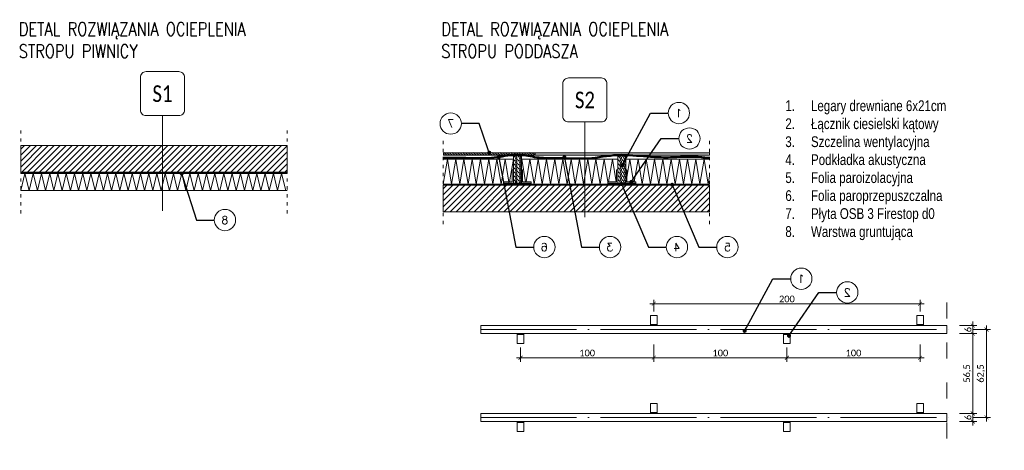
# Model space of a CAD drawing. Header units: millimetres. Extents: x 284606 to 569416, y -192995 to -95103.
# Tile 94 of 178: x 304736 to 305475, y -108731 to -108408. Entities that reach past the tile are written whole.
import ezdxf
from ezdxf import colors
from ezdxf.entities.mleader import LeaderData, LeaderLine
from ezdxf.enums import TextEntityAlignment as Align
from ezdxf.lldxf.tags import DXFTag
from ezdxf.math import Vec2, Vec3

# ---------------------------------------------------------------- set-up
doc = ezdxf.new("R2010")
doc.units = ezdxf.units.MM
doc.linetypes.add('ACAD_ISO03W100', pattern=[30, 12, -18])
doc.linetypes.add('ACAD_ISO04W100', pattern=[30, 24, -3, 0, -3])
doc.layers.get('0').update_dxf_attribs({"lineweight": 0})
for name, color, linetype, lineweight in [('!STR_Detale 0.09', 8, 'Continuous', 9), ('!STR_Opisy 0.09', 8, 'Continuous', 9), ('1średnia', 250, 'Continuous', 20), ('EKO Konstr. 0.09', 253, 'Continuous', 9), ('EKO Opisy 0.09', 8, 'Continuous', 9)]:
    doc.layers.add(name, color=color, linetype=linetype, lineweight=lineweight)
doc.styles.add('1_50', font='txt', dxfattribs={"width": 0.8})
doc.styles.add('EKO 1-10', font='romans.shx', dxfattribs={"width": 0.8, "height": 15})
doc.styles.add('EKO 1-2', font='calibri.ttf', dxfattribs={"height": 5})
doc.styles.add('EKO 1-20', font='romans.shx', dxfattribs={"width": 0.8, "height": 25})
doc.styles.add('EKO CM 1-50', font='calibri.ttf', dxfattribs={"width": 0.8, "height": 12.5})
doc.styles.get("Standard").update_dxf_attribs({"font": 'calibri.ttf'})
tags = doc.linetypes.add('DASH', pattern=[15, 10, -5]).pattern_tags.tags
tags[6:7] = [DXFTag(74, 4), DXFTag(75, 0), DXFTag(340, '0'), DXFTag(46, 0.0), DXFTag(50, 0.0), DXFTag(44, 0.0), DXFTag(45, 0.0)]
tags[4:5] = [DXFTag(74, 4), DXFTag(75, 0), DXFTag(340, '0'), DXFTag(46, 0.0), DXFTag(50, 0.0), DXFTag(44, 0.0), DXFTag(45, 0.0)]
doc.dimstyles.new('EKO wymiar 1-2', dxfattribs={"dimtxt": 5, "dimasz": 3, "dimexe": 3, "dimexo": 3, "dimgap": 1, "dimtad": 1, "dimdec": 0, "dimtxsty": 'EKO 1-2', "dimblk": 'ARCHTICK', "dimcen": 10, "dimdle": 3, "dimclrd": 256, "dimclre": 256, "dimclrt": 256, "dimazin": 2, "dimtfac": 1, "dimtdec": 0, "dimtmove": 2, "dimatfit": 3, "dimldrblk": 'ARCHTICK', "dimfxl": 10, "dimfxlon": 1, "dimlwd": -1, "dimlwe": -1, "dimarcsym": 0})

# ---------------------------------------------------------------- blocks, each defined once
blk = doc.blocks.new('_TagCircle')
at = {"color": 0, "linetype": 'ByBlock', "lineweight": -2, "transparency": 16777216}
blk.add_circle((0, 0), 4, dxfattribs=at)
at = {"layer": '1średnia', "color": 0, "lineweight": 50, "transparency": 16777216, "style": 'EKO 1-20'}
blk.add_attdef('TAGNUMBER', text='', height=3, dxfattribs=at).set_placement((0, -1.5), align=Align.CENTER)
blk = doc.blocks.new('_Dot')
at = {"color": 0, "linetype": 'ByBlock', "lineweight": -2}
blk.add_line((-0.5, 0), (-1, 0), dxfattribs=at)
at = {"color": 0, "linetype": 'ByBlock', "const_width": 0.5}
blk.add_lwpolyline([(-0.25, 0, 1), (0.25, 0, 1)], format="xyb", close=True, dxfattribs=at)
blk = doc.blocks.new('_ArchTick')
at = {"color": 0, "linetype": 'ByBlock', "const_width": 0.15}
blk.add_lwpolyline([(-0.5, -0.5), (0.5, 0.5)], dxfattribs=at)
blk = doc.blocks.new('*D908')
at = {"layer": '!STR_Detale 0.09', "transparency": 16777216}
for p, q in [((305212.09, -108627.21), (305212.09, -108618.29)), ((305412.09, -108627.21), (305412.09, -108618.29)), ((305415.09, -108621.29), (305209.09, -108621.29))]:
    blk.add_line(p, q, dxfattribs=at)
at = {"layer": 'Defpoints', "color": 0, "transparency": 16777216}
for p in [(305212.09, -108621.29), (305212.09, -108630.21), (305412.09, -108630.21)]:
    blk.add_point(p, dxfattribs=at)
at = {"layer": '!STR_Detale 0.09', "transparency": 16777216, "xscale": 3, "yscale": 3, "zscale": 3, "rotation": 180}
blk.add_blockref('_ArchTick', (305212.09, -108621.29), dxfattribs=at)
at = {"layer": '!STR_Detale 0.09', "transparency": 16777216, "xscale": 3, "yscale": 3, "zscale": 3}
blk.add_blockref('_ArchTick', (305412.09, -108621.29), dxfattribs=at)
at = {"layer": '!STR_Detale 0.09', "transparency": 16777216, "insert": (305312.09, -108617.73), "char_height": 5, "attachment_point": 5, "style": 'EKO 1-2'}
blk.add_mtext('200', dxfattribs=at)
blk = doc.blocks.new('*D912')
at = {"layer": '!STR_Detale 0.09', "transparency": 16777216}
for p, q in [((305112.09, -108654.21), (305112.09, -108664.86)), ((305212.09, -108651.86), (305212.09, -108664.86)), ((305109.09, -108661.86), (305215.09, -108661.86))]:
    blk.add_line(p, q, dxfattribs=at)
at = {"layer": 'Defpoints', "color": 0, "transparency": 16777216}
for p in [(305212.09, -108630.21), (305112.09, -108651.21), (305212.09, -108661.86)]:
    blk.add_point(p, dxfattribs=at)
at = {"layer": '!STR_Detale 0.09', "transparency": 16777216, "xscale": 3, "yscale": 3, "zscale": 3, "rotation": 180}
blk.add_blockref('_ArchTick', (305112.09, -108661.86), dxfattribs=at)
at = {"layer": '!STR_Detale 0.09', "transparency": 16777216, "xscale": 3, "yscale": 3, "zscale": 3}
blk.add_blockref('_ArchTick', (305212.09, -108661.86), dxfattribs=at)
at = {"layer": '!STR_Detale 0.09', "transparency": 16777216, "insert": (305162.09, -108658.3), "char_height": 5, "attachment_point": 5, "style": 'EKO 1-2'}
blk.add_mtext('100', dxfattribs=at)
blk = doc.blocks.new('*D913')
at = {"layer": '!STR_Detale 0.09', "transparency": 16777216}
for p, q in [((305212.09, -108651.86), (305212.09, -108664.86)), ((305312.09, -108654.21), (305312.09, -108664.86)), ((305209.09, -108661.86), (305315.09, -108661.86))]:
    blk.add_line(p, q, dxfattribs=at)
at = {"layer": 'Defpoints', "color": 0, "transparency": 16777216}
for p in [(305212.09, -108630.21), (305312.09, -108651.21), (305312.09, -108661.86)]:
    blk.add_point(p, dxfattribs=at)
at = {"layer": '!STR_Detale 0.09', "transparency": 16777216, "xscale": 3, "yscale": 3, "zscale": 3, "rotation": 180}
blk.add_blockref('_ArchTick', (305212.09, -108661.86), dxfattribs=at)
at = {"layer": '!STR_Detale 0.09', "transparency": 16777216, "xscale": 3, "yscale": 3, "zscale": 3}
blk.add_blockref('_ArchTick', (305312.09, -108661.86), dxfattribs=at)
at = {"layer": '!STR_Detale 0.09', "transparency": 16777216, "insert": (305262.09, -108658.3), "char_height": 5, "attachment_point": 5, "style": 'EKO 1-2'}
blk.add_mtext('100', dxfattribs=at)
blk = doc.blocks.new('*D914')
at = {"layer": '!STR_Detale 0.09', "transparency": 16777216}
for p, q in [((305312.09, -108654.21), (305312.09, -108664.86)), ((305412.09, -108651.86), (305412.09, -108664.86)), ((305309.09, -108661.86), (305415.09, -108661.86))]:
    blk.add_line(p, q, dxfattribs=at)
at = {"layer": 'Defpoints', "color": 0, "transparency": 16777216}
for p in [(305412.09, -108630.21), (305312.09, -108651.21), (305412.09, -108661.86)]:
    blk.add_point(p, dxfattribs=at)
at = {"layer": '!STR_Detale 0.09', "transparency": 16777216, "xscale": 3, "yscale": 3, "zscale": 3, "rotation": 180}
blk.add_blockref('_ArchTick', (305312.09, -108661.86), dxfattribs=at)
at = {"layer": '!STR_Detale 0.09', "transparency": 16777216, "xscale": 3, "yscale": 3, "zscale": 3}
blk.add_blockref('_ArchTick', (305412.09, -108661.86), dxfattribs=at)
at = {"layer": '!STR_Detale 0.09', "transparency": 16777216, "insert": (305362.09, -108658.3), "char_height": 5, "attachment_point": 5, "style": 'EKO 1-2'}
blk.add_mtext('100', dxfattribs=at)
blk = doc.blocks.new('*D915')
at = {"layer": '!STR_Detale 0.09', "transparency": 16777216}
for p, q in [((305441.71, -108637.71), (305454.71, -108637.71)), ((305451.71, -108634.71), (305451.71, -108646.71)), ((305441.71, -108643.71), (305454.71, -108643.71))]:
    blk.add_line(p, q, dxfattribs=at)
at = {"layer": 'Defpoints', "color": 0, "transparency": 16777216}
for p in [(305432.1, -108637.71), (305432.1, -108643.71), (305451.71, -108643.71)]:
    blk.add_point(p, dxfattribs=at)
at = {"layer": '!STR_Detale 0.09', "transparency": 16777216, "xscale": 3, "yscale": 3, "zscale": 3}
for p, rotation in [((305451.71, -108637.71), 90), ((305451.71, -108643.71), 270)]:
    blk.add_blockref('_ArchTick', p, dxfattribs=dict(at, rotation=rotation))
at = {"layer": '!STR_Detale 0.09', "transparency": 16777216, "insert": (305448.15, -108640.71), "char_height": 5, "attachment_point": 5, "rotation": 90, "style": 'EKO 1-2'}
blk.add_mtext('6', dxfattribs=at)
blk = doc.blocks.new('*D909')
at = {"layer": '!STR_Detale 0.09', "transparency": 16777216}
for p, q in [((305451.71, -108640.71), (305451.71, -108706.71)), ((305441.71, -108643.71), (305454.71, -108643.71)), ((305441.71, -108703.71), (305454.71, -108703.71))]:
    blk.add_line(p, q, dxfattribs=at)
at = {"layer": 'Defpoints', "color": 0, "transparency": 16777216}
for p in [(305432.1, -108643.71), (305432.1, -108703.71), (305451.71, -108703.71)]:
    blk.add_point(p, dxfattribs=at)
at = {"layer": '!STR_Detale 0.09', "transparency": 16777216, "xscale": 3, "yscale": 3, "zscale": 3}
for p, rotation in [((305451.71, -108643.71), 90), ((305451.71, -108703.71), 270)]:
    blk.add_blockref('_ArchTick', p, dxfattribs=dict(at, rotation=rotation))
at = {"layer": '!STR_Detale 0.09', "transparency": 16777216, "insert": (305447.63, -108673.71), "char_height": 5, "attachment_point": 5, "rotation": 90, "style": 'EKO 1-2'}
blk.add_mtext('56,5', dxfattribs=at)
blk = doc.blocks.new('*D910')
at = {"layer": '!STR_Detale 0.09', "transparency": 16777216}
for p, q in [((305441.71, -108703.71), (305454.71, -108703.71)), ((305451.71, -108700.71), (305451.71, -108712.71)), ((305441.71, -108709.71), (305454.71, -108709.71))]:
    blk.add_line(p, q, dxfattribs=at)
at = {"layer": 'Defpoints', "color": 0, "transparency": 16777216}
for p in [(305432.1, -108703.71), (305432.1, -108709.71), (305451.71, -108709.71)]:
    blk.add_point(p, dxfattribs=at)
at = {"layer": '!STR_Detale 0.09', "transparency": 16777216, "xscale": 3, "yscale": 3, "zscale": 3}
for p, rotation in [((305451.71, -108703.71), 90), ((305451.71, -108709.71), 270)]:
    blk.add_blockref('_ArchTick', p, dxfattribs=dict(at, rotation=rotation))
at = {"layer": '!STR_Detale 0.09', "transparency": 16777216, "insert": (305448.15, -108706.71), "char_height": 5, "attachment_point": 5, "rotation": 90, "style": 'EKO 1-2'}
blk.add_mtext('6', dxfattribs=at)
blk = doc.blocks.new('*D911')
at = {"layer": '!STR_Detale 0.09', "transparency": 16777216}
for p, q in [((305452.04, -108640.71), (305465.04, -108640.71)), ((305462.04, -108637.71), (305462.04, -108709.71)), ((305452.04, -108706.71), (305465.04, -108706.71))]:
    blk.add_line(p, q, dxfattribs=at)
at = {"layer": 'Defpoints', "color": 0, "transparency": 16777216}
for p in [(305432.1, -108640.71), (305432.1, -108706.71), (305462.04, -108706.71)]:
    blk.add_point(p, dxfattribs=at)
at = {"layer": '!STR_Detale 0.09', "transparency": 16777216, "xscale": 3, "yscale": 3, "zscale": 3}
for p, rotation in [((305462.04, -108640.71), 90), ((305462.04, -108706.71), 270)]:
    blk.add_blockref('_ArchTick', p, dxfattribs=dict(at, rotation=rotation))
at = {"layer": '!STR_Detale 0.09', "transparency": 16777216, "insert": (305457.95, -108673.71), "char_height": 5, "attachment_point": 5, "rotation": 90, "style": 'EKO 1-2'}
blk.add_mtext('62,5', dxfattribs=at)
blk = doc.blocks.new('*U866')
at = {"layer": '!STR_Opisy 0.09'}
blk.add_lwpolyline([(-51.36, -16.54), (-26.68, -16.54, 0.414214), (-22.48, -12.34), (-22.48, 12.34, 0.414214), (-26.68, 16.54), (-51.36, 16.54, 0.414214), (-55.56, 12.34), (-55.56, -12.34, 0.414214)], format="xyb", close=True, dxfattribs=at)
blk.add_lwpolyline([(-22.48, 0), (49.05, 0)], dxfattribs=at)
at = {"layer": '!STR_Opisy 0.09', "style": 'EKO CM 1-50', "width": 0.8}
blk.add_attdef('NR', text='', height=12.5, rotation=270.00001, dxfattribs=at).set_placement((-39.02, 0), align=Align.MIDDLE_CENTER)

msp = doc.modelspace()

# ---------------------------------------------------------------- hatches: boundary and pattern name
at = {"layer": '!STR_Detale 0.09'}
h = msp.add_hatch(dxfattribs=at)
h.set_pattern_fill('ANSI31', color=256, style=0)
h.set_pattern_definition([(45, (159574.97, -93405.264), (-2.24506403, 2.24506403), [])])
h.paths.add_polyline_path([(304736.72, -108522.49), (304936.72, -108522.49), (304936.72, -108502.49), (304736.72, -108502.49)])
h = msp.add_hatch(dxfattribs=at)
h.set_pattern_fill('WOOD_1', color=256, scale=2, style=0, pattern_type=2)
h.set_pattern_definition([(216.8699, (304993.9338, -108557.1712), (5.9999998, 4.0000002), [1, -9]), (206.5651, (304995.1338, -108557.7712), (-1.9999983, -2.0000026), [2.236068, -2.236068]), (198.4349, (304995.1338, -108558.7712), (-4.000001, -1.9999968), [1.264912, -5.059644])])
h.paths.add_polyline_path([(305054.07, -108509.61), (305123.02, -108509.61), (305123.02, -108507.81), (305054.07, -108507.81)])
h = msp.add_hatch(dxfattribs=at)
h.set_pattern_fill('WOOD_1', color=256, scale=2, style=0, pattern_type=2)
h.set_pattern_definition([(216.8699, (305092.9338, -108557.1712), (5.9999998, 4.0000002), [1, -9]), (206.5651, (305094.1338, -108557.7712), (-1.9999983, -2.0000026), [2.236068, -2.236068]), (198.4349, (305094.1338, -108558.7712), (-4.0000009, -1.9999968), [1.264912, -5.059644])])
h.paths.add_polyline_path([(305121.02, -108509.61), (305253.02, -108509.61), (305253.02, -108507.81), (305121.02, -108507.81)])
h = msp.add_hatch(dxfattribs=at)
h.set_pattern_fill('WOOD_2', color=256, scale=3, style=0, pattern_type=2)
h.set_pattern_definition([(108.4349, (305084.3267, -108560.1712), (-2.999995, 6.000001), [1.13842, -8.34841]), (139.3987, (305083.96666, -108559.0912), (-17.999997, 15.0000013), [0.55317, -27.10546]), (136.8476, (305086.54666, -108558.73119), (-44.9999926, 42.0000085), [1.3159, -64.479234]), (109.9831, (305085.58666, -108557.8312), (-8.9999984, 24.000002), [0.70228, -34.41182]), (90, (305085.3467, -108560.1712), (-3, 3), [0.6, -2.4]), (118.4429, (305085.34666, -108559.57119), (20.99998152, -39.0000113), [1.63768, -80.24638]), (84.2894, (305084.56666, -108558.1312), (-3.000004, -26.9999983), [0.60299, -29.54663]), (129.8056, (305084.62666, -108557.5312), (12.0000073, -14.9999942), [0.46862, -22.96213])])
h.paths.add_polyline_path([(305106.63, -108530.61), (305112.63, -108530.61), (305112.63, -108509.61), (305106.63, -108509.61)])
h = msp.add_hatch(dxfattribs=at)
h.set_pattern_fill('WOOD_2', color=256, scale=3, style=0, pattern_type=2)
h.set_pattern_definition([(108.4349, (305093.7204, -108560.1712), (-2.999995, 6.000001), [1.13842, -8.34841]), (139.3987, (305093.36038, -108559.0912), (-17.9999971, 15.0000013), [0.55317, -27.10546]), (136.8476, (305095.94038, -108558.73119), (-44.99999261, 42.0000085), [1.3159, -64.479234]), (109.9831, (305094.98038, -108557.8312), (-8.99999836, 24.000002), [0.70228, -34.41182]), (90, (305094.7404, -108560.1712), (-3, 3), [0.6, -2.4]), (118.4429, (305094.74038, -108559.57119), (20.99998152, -39.0000113), [1.63768, -80.24638]), (84.2894, (305093.96038, -108558.1312), (-3.00000394, -26.9999983), [0.602994, -29.546634]), (129.8056, (305094.02038, -108557.5312), (12.0000073, -14.9999942), [0.468615, -22.962135])])
h.paths.add_polyline_path([(305185.02, -108530.61), (305191.02, -108530.61), (305191.02, -108509.61), (305185.02, -108509.61)])
h = msp.add_hatch(dxfattribs=at)
h.set_pattern_fill('ANSI31', color=256, style=0)
h.set_pattern_definition([(45, (159892.2693, -93435.11), (-2.24506403, 2.24506403), [])])
h.paths.add_polyline_path([(305054.02, -108552.34), (305254.02, -108552.34), (305254.02, -108532.34), (305054.02, -108532.34)])

# ---------------------------------------------------------------- linework, layer by layer
at = {"layer": '!STR_Detale 0.09', "linetype": 'ACAD_ISO03W100', "ltscale": 0.2}
for p, q in [((304736.72, -108491.1), (304736.72, -108556.34)), ((304936.72, -108491.1), (304936.72, -108556.34)), ((305054.02, -108499), (305054.02, -108564.25)), ((305254.02, -108499), (305254.02, -108564.25))]:
    msp.add_line(p, q, dxfattribs=at)
at = {"layer": '!STR_Detale 0.09'}
for p, q in [((305106.69, -108512.61), (305054.02, -108512.61)), ((305112.63, -108512.61), (305185.02, -108512.61)), ((305191.02, -108512.61), (305254.02, -108512.61)), ((305214.02, -108512.61), (305225.02, -108512.61)), ((304789.39, -108523.5), (304736.72, -108523.5)), ((304789.39, -108523.5), (304867.72, -108523.5)), ((304867.72, -108523.5), (304936.72, -108523.5)), ((304896.72, -108523.5), (304907.72, -108523.5)), ((305209.59, -108636.91), (305214.59, -108636.91)), ((305409.59, -108636.91), (305414.59, -108636.91)), ((305109.59, -108644.51), (305114.59, -108644.51)), ((305309.59, -108644.51), (305314.59, -108644.51)), ((305209.59, -108702.91), (305214.59, -108702.91)), ((305409.59, -108702.91), (305414.59, -108702.91)), ((305109.59, -108710.51), (305114.59, -108710.51)), ((305309.59, -108710.51), (305314.59, -108710.51))]:
    msp.add_line(p, q, dxfattribs=at)
at = {"layer": '!STR_Detale 0.09', "linetype": 'ACAD_ISO03W100'}
msp.add_line((305432.1, -108620.42), (305432.1, -108731.41), dxfattribs=at)
at = {"layer": '!STR_Detale 0.09', "linetype": 'ACAD_ISO04W100', "lineweight": 18, "ltscale": 3}
for p, q in [((305082.1, -108640.71), (305439.23, -108640.71)), ((305082.1, -108706.71), (305439.23, -108706.71))]:
    msp.add_line(p, q, dxfattribs=at)
at = {"layer": '!STR_Detale 0.09'}
for points in [[(304736.72, -108522.49), (304936.72, -108522.49), (304936.72, -108502.49), (304736.72, -108502.49)], [(305054.07, -108509.61), (305123.02, -108509.61), (305123.02, -108507.81), (305054.07, -108507.81)], [(305123.02, -108509.61), (305254.02, -108509.61), (305254.02, -108507.81), (305123.02, -108507.81)], [(305106.63, -108530.61), (305112.63, -108530.61), (305112.63, -108509.61), (305106.63, -108509.61)], [(305185.02, -108530.61), (305191.02, -108530.61), (305191.02, -108509.61), (305185.02, -108509.61)], [(305054.02, -108552.34), (305254.02, -108552.34), (305254.02, -108532.34), (305054.02, -108532.34)], [(305099.13, -108531.41), (305120.13, -108531.41), (305120.13, -108530.61), (305099.13, -108530.61)], [(305177.52, -108531.41), (305198.52, -108531.41), (305198.52, -108530.61), (305177.52, -108530.61)], [(305209.59, -108637.71), (305209.59, -108630.21), (305214.59, -108630.21), (305214.59, -108637.71)], [(305409.59, -108637.71), (305409.59, -108630.21), (305414.59, -108630.21), (305414.59, -108637.71)], [(305082.1, -108637.71), (305082.1, -108643.71), (305432.1, -108643.71), (305432.1, -108637.71)], [(305109.59, -108643.71), (305109.59, -108651.21), (305114.59, -108651.21), (305114.59, -108643.71)], [(305309.59, -108643.71), (305309.59, -108651.21), (305314.59, -108651.21), (305314.59, -108643.71)], [(305209.59, -108703.71), (305209.59, -108696.21), (305214.59, -108696.21), (305214.59, -108703.71)], [(305409.59, -108703.71), (305409.59, -108696.21), (305414.59, -108696.21), (305414.59, -108703.71)], [(305082.1, -108703.71), (305082.1, -108709.71), (305432.1, -108709.71), (305432.1, -108703.71)], [(305109.59, -108709.71), (305109.59, -108717.21), (305114.59, -108717.21), (305114.59, -108709.71)], [(305309.59, -108709.71), (305309.59, -108717.21), (305314.59, -108717.21), (305314.59, -108709.71)]]:
    msp.add_lwpolyline(points, close=True, dxfattribs=at)
at = {"layer": '!STR_Detale 0.09', "ltscale": 0.3}
for points in [[(305054.02, -108531.41), (305057.12, -108512.61)], [(305060.22, -108531.41), (305057.12, -108512.61)], [(305060.22, -108531.41), (305063.32, -108512.61)], [(305066.41, -108531.41), (305063.32, -108512.61)], [(305066.41, -108531.41), (305069.51, -108512.61)], [(305072.61, -108531.41), (305069.51, -108512.61)], [(305072.61, -108531.41), (305075.71, -108512.61)], [(305078.81, -108531.41), (305075.71, -108512.61)], [(305078.81, -108531.41), (305081.91, -108512.61)], [(305085, -108531.41), (305081.91, -108512.61)], [(305085, -108531.41), (305088.1, -108512.61)], [(305091.2, -108531.41), (305088.1, -108512.61)], [(305091.2, -108531.41), (305094.3, -108512.61)], [(305091.2, -108531.41), (305094.3, -108512.61)], [(305097.4, -108531.41), (305094.3, -108512.61)], [(305097.4, -108531.41), (305094.3, -108512.61)], [(305097.4, -108531.41), (305100.5, -108512.61)], [(305097.4, -108531.41), (305100.5, -108512.61)], [(305103.6, -108531.41), (305100.5, -108512.61)], [(305103.33, -108529.81), (305100.5, -108512.61)], [(305103.86, -108529.81), (305106.69, -108512.61)], [(305115.73, -108529.81), (305112.89, -108512.61)], [(305116.25, -108529.81), (305119.09, -108512.61)], [(305122.19, -108531.41), (305119.09, -108512.61)], [(305122.19, -108531.41), (305125.28, -108512.61)], [(305128.38, -108531.41), (305125.28, -108512.61)], [(305128.38, -108531.41), (305131.48, -108512.61)], [(305134.58, -108531.41), (305131.48, -108512.61)], [(305134.58, -108531.41), (305137.68, -108512.61)], [(305140.78, -108531.41), (305137.68, -108512.61)], [(305140.78, -108531.41), (305143.88, -108512.61)], [(305146.97, -108531.41), (305143.88, -108512.61)], [(305146.97, -108531.41), (305150.07, -108512.61)], [(305153.17, -108531.41), (305150.07, -108512.61)], [(305153.17, -108531.41), (305156.27, -108512.61)], [(305159.37, -108531.41), (305156.27, -108512.61)], [(305159.37, -108531.41), (305162.47, -108512.61)], [(305165.56, -108531.41), (305162.47, -108512.61)], [(305165.56, -108531.41), (305168.66, -108512.61)], [(305171.76, -108531.41), (305168.66, -108512.61)], [(305171.76, -108531.41), (305174.86, -108512.61)], [(305177.69, -108529.81), (305174.86, -108512.61)], [(305178.22, -108529.81), (305181.06, -108512.61)], [(305183.89, -108529.81), (305181.06, -108512.61)], [(305191.82, -108526.56), (305194.12, -108512.61)], [(305196.95, -108529.81), (305194.12, -108512.61)], [(305197.48, -108529.81), (305200.32, -108512.61)], [(305203.41, -108531.41), (305200.32, -108512.61)], [(305203.41, -108531.41), (305206.51, -108512.61)], [(305209.61, -108531.41), (305206.51, -108512.61)], [(305209.61, -108531.41), (305212.71, -108512.61)], [(305215.81, -108531.41), (305212.71, -108512.61)], [(305215.81, -108531.41), (305218.91, -108512.61)], [(305222, -108531.41), (305218.91, -108512.61)], [(305222, -108531.41), (305225.1, -108512.61)], [(305228.2, -108531.41), (305225.1, -108512.61)], [(305228.2, -108531.41), (305231.3, -108512.61)], [(305234.4, -108531.41), (305231.3, -108512.61)], [(305234.4, -108531.41), (305237.5, -108512.61)], [(305240.6, -108531.41), (305237.5, -108512.61)], [(305240.6, -108531.41), (305243.69, -108512.61)], [(305246.79, -108531.41), (305243.69, -108512.61)], [(305246.79, -108531.41), (305249.89, -108512.61)], [(305252.99, -108531.41), (305249.89, -108512.61)], [(304736.72, -108536.3), (304739.82, -108523.5)], [(304742.92, -108536.3), (304739.82, -108523.5)], [(304742.92, -108536.3), (304746.02, -108523.5)], [(304749.12, -108536.3), (304746.02, -108523.5)], [(304749.12, -108536.3), (304752.21, -108523.5)], [(304755.31, -108536.3), (304752.21, -108523.5)], [(304755.31, -108536.3), (304758.41, -108523.5)], [(304761.51, -108536.3), (304758.41, -108523.5)], [(304761.51, -108536.3), (304764.61, -108523.5)], [(304767.71, -108536.3), (304764.61, -108523.5)], [(304767.71, -108536.3), (304770.8, -108523.5)], [(304773.9, -108536.3), (304770.8, -108523.5)], [(304773.9, -108536.3), (304777, -108523.5)], [(304773.9, -108536.3), (304777, -108523.5)], [(304780.1, -108536.3), (304777, -108523.5)], [(304780.1, -108536.3), (304777, -108523.5)], [(304780.1, -108536.3), (304783.2, -108523.5)], [(304780.1, -108536.3), (304783.2, -108523.5)], [(304786.3, -108536.3), (304783.2, -108523.5)], [(304786.3, -108536.3), (304789.39, -108523.5)], [(304786.3, -108536.3), (304789.39, -108523.5)], [(304792.49, -108536.3), (304789.39, -108523.5)], [(304792.49, -108536.3), (304795.59, -108523.5)], [(304798.69, -108536.3), (304795.59, -108523.5)], [(304798.69, -108536.3), (304801.79, -108523.5)], [(304804.89, -108536.3), (304801.79, -108523.5)], [(304804.89, -108536.3), (304801.79, -108523.5)], [(304804.89, -108536.3), (304807.99, -108523.5)], [(304811.08, -108536.3), (304807.99, -108523.5)], [(304811.08, -108536.3), (304814.18, -108523.5)], [(304817.28, -108536.3), (304814.18, -108523.5)], [(304817.28, -108536.3), (304820.38, -108523.5)], [(304823.48, -108536.3), (304820.38, -108523.5)], [(304823.48, -108536.3), (304826.58, -108523.5)], [(304829.67, -108536.3), (304826.58, -108523.5)], [(304829.67, -108536.3), (304832.77, -108523.5)], [(304835.87, -108536.3), (304832.77, -108523.5)], [(304835.87, -108536.3), (304838.97, -108523.5)], [(304842.07, -108536.3), (304838.97, -108523.5)], [(304842.07, -108536.3), (304845.17, -108523.5)], [(304848.26, -108536.3), (304845.17, -108523.5)], [(304848.26, -108536.3), (304851.36, -108523.5)], [(304854.46, -108536.3), (304851.36, -108523.5)], [(304854.46, -108536.3), (304857.56, -108523.5)], [(304860.66, -108536.3), (304857.56, -108523.5)], [(304860.66, -108536.3), (304863.76, -108523.5)], [(304866.86, -108536.3), (304863.76, -108523.5)], [(304866.86, -108536.3), (304869.95, -108523.5)], [(304873.05, -108536.3), (304869.95, -108523.5)], [(304873.05, -108536.3), (304876.15, -108523.5)], [(304879.25, -108536.3), (304876.15, -108523.5)], [(304879.25, -108536.3), (304882.35, -108523.5)], [(304885.45, -108536.3), (304882.35, -108523.5)], [(304886.12, -108536.3), (304889.21, -108523.5)], [(304892.31, -108536.3), (304889.21, -108523.5)], [(304892.31, -108536.3), (304895.41, -108523.5)], [(304898.51, -108536.3), (304895.41, -108523.5)], [(304898.51, -108536.3), (304901.61, -108523.5)], [(304904.71, -108536.3), (304901.61, -108523.5)], [(304904.71, -108536.3), (304907.8, -108523.5)], [(304910.9, -108536.3), (304907.8, -108523.5)], [(304910.9, -108536.3), (304914, -108523.5)], [(304917.1, -108536.3), (304914, -108523.5)], [(304917.1, -108536.3), (304920.2, -108523.5)], [(304923.3, -108536.3), (304920.2, -108523.5)], [(304923.3, -108536.3), (304926.39, -108523.5)], [(304929.49, -108536.3), (304926.39, -108523.5)], [(304929.49, -108536.3), (304932.59, -108523.5)], [(304935.69, -108536.3), (304932.59, -108523.5)], [(305252.99, -108531.41), (305254.02, -108525.16)], [(304935.69, -108536.3), (304936.72, -108536.04)], [(305177.96, -108531.41), (305177.83, -108530.61)], [(305177.96, -108531.41), (305178.09, -108530.61)], [(305184.15, -108531.41), (305184.02, -108530.61)], [(305191.02, -108531.41), (305191.15, -108530.61)], [(305197.22, -108531.41), (305197.09, -108530.61)], [(305197.22, -108531.41), (305197.35, -108530.61)]]:
    msp.add_lwpolyline(points, dxfattribs=at)
at = {"layer": '!STR_Detale 0.09', "linetype": 'ACAD_ISO03W100', "ltscale": 0.5, "const_width": 1}
for points in [[(304936.72, -108523.01), (304736.72, -108523.01)], [(305254.02, -108531.92), (305054.02, -108531.92)]]:
    msp.add_lwpolyline(points, dxfattribs=at)
at = {"layer": '!STR_Detale 0.09'}
for points in [[(305106.63, -108520.61), (305106.63, -108530.61), (305099.13, -108530.61), (305099.13, -108529.81), (305105.83, -108529.81), (305105.83, -108529.81), (305105.83, -108520.61), (305106.63, -108520.61)], [(305112.63, -108520.61), (305112.63, -108530.61), (305120.13, -108530.61), (305120.13, -108529.81), (305113.43, -108529.81), (305113.43, -108529.81), (305113.43, -108520.61), (305112.63, -108520.61)], [(305185.02, -108520.61), (305185.02, -108530.61), (305177.52, -108530.61), (305177.52, -108529.81), (305184.22, -108529.81), (305184.22, -108529.81), (305184.22, -108520.61), (305185.02, -108520.61)], [(305191.02, -108520.61), (305191.02, -108530.61), (305198.52, -108530.61), (305198.52, -108529.81), (305191.82, -108529.81), (305191.82, -108529.81), (305191.82, -108520.61), (305191.02, -108520.61)], [(304936.72, -108536.3), (304736.72, -108536.3)], [(305254.02, -108531.41), (305054.02, -108531.41)]]:
    msp.add_lwpolyline(points, dxfattribs=at)
at = {"layer": '!STR_Detale 0.09', "linetype": 'ACAD_ISO03W100', "ltscale": 2, "const_width": 0.7}
for points in [[(305099.13, -108531.01), (305120.13, -108531.01)], [(305177.52, -108531.01), (305198.52, -108531.01)]]:
    msp.add_lwpolyline(points, dxfattribs=at)
at = {"layer": '!STR_Detale 0.09'}
for centre, end in [((305110.86, -108528.74), 225.73789), ((305116.04, -108528.74), 204.25396)]:
    msp.add_arc(centre, 2.62, 188.71301, end, dxfattribs=at)
at = {"layer": '!STR_Detale 0.09', "linetype": 'DASH', "lineweight": 50, "ltscale": 1.5}
msp.add_open_spline([(305054.18, -108511.68), (305054.18, -108511.68, 4.37), (305074.22, -108511.47, -3.67), (305087.3, -108512.82, 0.87), (305103.16, -108509.53, -0.06), (305115.11, -108509.44, 0.02), (305126.04, -108512.21, -0.01), (305142.84, -108511.45, 0), (305162.62, -108513.37, 0), (305179.52, -108509.47, 0.01), (305196.16, -108509.61, -0.01), (305209.93, -108511.3, 0.21), (305229.2, -108511.45, -0.58), (305243.08, -108510.3, 2.42), (305251.07, -108511.71, -1.19), (305254.02, -108511.57, -1.83)], degree=3, knots=[0, 0, 0, 0, 13.106371, 36.052962, 52.576134, 58.576134, 72.028737, 85.914797, 108.798491, 131.252756, 137.252756, 158.634948, 172.806995, 194.978869, 200.309739, 200.309739, 200.309739, 200.309739], dxfattribs=at)

# ---------------------------------------------------------------- block references
at = {"layer": 'EKO Konstr. 0.09'}
ref = msp.add_blockref('*U866', (304843.08, -108502.49), dxfattribs=dict(at, xscale=-1, rotation=90.00001499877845))
ref.add_attrib('NR', 'S1', dxfattribs={"layer": '!STR_Opisy 0.09', "height": 12.5, "style": 'EKO CM 1-50', "width": 0.8}).set_placement((304843.08, -108463.47), align=Align.MIDDLE_CENTER)
ref = msp.add_blockref('*U866', (305160.38, -108507.25), dxfattribs=dict(at, xscale=-1, rotation=90.00001499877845))
ref.add_attrib('NR', 'S2', dxfattribs={"layer": '!STR_Opisy 0.09', "height": 12.5, "style": 'EKO CM 1-50', "width": 0.8}).set_placement((305160.38, -108468.23), align=Align.MIDDLE_CENTER)

# ---------------------------------------------------------------- texts
at = {"layer": '!STR_Opisy 0.09', "char_height": 10, "attachment_point": 1, "style": 'EKO 1-10'}
for s, insert in [('\\pi-30,l30,t30;DETAL ROZWIĄZANIA OCIEPLENIA \\PSTROPU PIWNICY', (304735.21, -108409.92)), ('\\pi-30,l30,t30;DETAL ROZWIĄZANIA OCIEPLENIA \\PSTROPU PODDASZA', (305052.51, -108409.92))]:
    msp.add_mtext_dynamic_manual_height_columns(s, width=769.3585, gutter_width=125, heights=[0], dxfattribs=dict(at, insert=insert))
at = {"layer": 'EKO Opisy 0.09', "insert": (305310.91, -108468.51), "char_height": 8.1, "attachment_point": 1, "style": '1_50'}
msp.add_mtext_dynamic_manual_height_columns('\\pi-24.3,l24.3,t24.3;1.     Legary drewniane 6x21cm\\P2.     Łącznik ciesielski kątowy\\P3.     Szczelina wentylacyjna\\P4.     Podkładka akustyczna\\P5.     Folia paroizolacyjna\\P6.     Folia paroprzepuszczalna\\P7.     Płyta OSB 3 Firestop d0 \\P8.     Warstwa gruntująca', width=769.3585, gutter_width=125, heights=[0], dxfattribs=at)

# ---------------------------------------------------------------- dimensions: what is measured, and where the dimension line sits
at = {"layer": '!STR_Detale 0.09'}
for base, p1, p2, text, picture, middle in [((305212.09, -108621.29), (305412.09, -108630.21), (305212.09, -108630.21), '200', '*D908', (305312.09, -108617.73)), ((305212.09, -108661.86), (305112.09, -108651.21), (305212.09, -108630.21), '100', '*D912', (305162.09, -108658.3)), ((305312.09, -108661.86), (305212.09, -108630.21), (305312.09, -108651.21), '100', '*D913', (305262.09, -108658.3)), ((305412.09, -108661.86), (305312.09, -108651.21), (305412.09, -108630.21), '100', '*D914', (305362.09, -108658.3))]:
    dim = msp.add_linear_dim(base=base, p1=p1, p2=p2, text=text, dimstyle='EKO wymiar 1-2', dxfattribs=at)
    dim.commit()
    dim.dimension.update_dxf_attribs({"geometry": picture, "text_midpoint": middle})
for base, p1, p2, text, picture, middle in [((305451.71, -108643.71), (305432.1, -108637.71), (305432.1, -108643.71), '6', '*D915', (305448.15, -108640.71)), ((305462.04, -108706.71), (305432.1, -108640.71), (305432.1, -108706.71), '62,5', '*D911', (305457.95, -108673.71)), ((305451.71, -108703.71), (305432.1, -108643.71), (305432.1, -108703.71), '56,5', '*D909', (305447.63, -108673.71)), ((305451.71, -108709.71), (305432.1, -108703.71), (305432.1, -108709.71), '6', '*D910', (305448.15, -108706.71))]:
    dim = msp.add_linear_dim(base=base, p1=p1, p2=p2, angle=270, text=text, dimstyle='EKO wymiar 1-2', dxfattribs=at)
    dim.commit()
    dim.dimension.update_dxf_attribs({"geometry": picture, "text_midpoint": middle})

# ---------------------------------------------------------------- leaders
at = {"layer": '!STR_Opisy 0.09'}
ml = msp.add_multileader_block('Standard', dxfattribs=at)
ml.set_content('_TagCircle', color=256, scale=-2)
ml.set_attribute('TAGNUMBER', '1', width=0)
ml.set_leader_properties()
ml.set_arrow_properties(name='DOT')
ml.build(insert=Vec2(0, 0))
ml.multileader.update_dxf_attribs({"text_right_attachment_type": 6, "dogleg_length": 3, "arrow_head_size": 3})
ctx = ml.context
ctx.base_point, ctx.char_height, ctx.arrow_head_size, ctx.landing_gap_size, ctx.plane_origin = Vec3(305222.94, -108478.03), 100, 3, 4, Vec3(300370.85, -107047.97)
ctx.right_attachment = 6
notes = []
notes.append((ctx, [(1, (1, 1, 0), (305209.53, -108478.03), (1, 0), 13.41, [(0, [(305188.39, -108517.23)], 0, [])])]))
ctx.block.insert, ctx.block.scale = Vec3(305230.94, -108478.03), Vec3(-2, 2, 2)
ml = msp.add_multileader_block('Standard', dxfattribs=at)
ml.set_content('_TagCircle', color=256, scale=-2)
ml.set_attribute('TAGNUMBER', '7', width=0)
ml.set_leader_properties()
ml.set_arrow_properties(name='DOT')
ml.build(insert=Vec2(0, 0))
ml.multileader.update_dxf_attribs({"text_right_attachment_type": 6, "dogleg_length": 3, "arrow_head_size": 3})
ctx = ml.context
ctx.base_point, ctx.char_height, ctx.arrow_head_size, ctx.landing_gap_size, ctx.plane_origin = Vec3(305051.61, -108485.94), 100, 3, 4, Vec3(300222.01, -107055.88)
ctx.right_attachment = 6
notes.append((ctx, [(0, (1, 1, 0), (305081.01, -108485.94), (-1, 0), 13.41, [(0, [(305088.54, -108507.81)], 0, [])])]))
ctx.block.insert, ctx.block.scale = Vec3(305059.61, -108485.94), Vec3(-2, 2, 2)
ml = msp.add_multileader_block('Standard', dxfattribs=at)
ml.set_content('_TagCircle', color=256, scale=-2)
ml.set_attribute('TAGNUMBER', '2', width=0)
ml.set_leader_properties()
ml.set_arrow_properties(name='DOT')
ml.build(insert=Vec2(0, 0))
ml.multileader.update_dxf_attribs({"text_right_attachment_type": 6, "dogleg_length": 3, "arrow_head_size": 3})
ctx = ml.context
ctx.base_point, ctx.char_height, ctx.arrow_head_size, ctx.landing_gap_size, ctx.plane_origin = Vec3(305230.93, -108497.16), 100, 3, 4, Vec3(300405.76, -107047.97)
ctx.right_attachment = 6
notes.append((ctx, [(1, (1, 1, 0), (305217.53, -108497.16), (1, 0), 13.41, [(0, [(305195.17, -108529.81)], 0, [])])]))
ctx.block.insert, ctx.block.scale = Vec3(305238.93, -108497.16), Vec3(-2, 2, 2)
ml = msp.add_multileader_block('Standard', dxfattribs=at)
ml.set_content('_TagCircle', color=256, scale=-2)
ml.set_attribute('TAGNUMBER', '6', width=0)
ml.set_leader_properties()
ml.set_arrow_properties(name='DOT')
ml.build(insert=Vec2(0, 0))
ml.multileader.update_dxf_attribs({"text_right_attachment_type": 6, "dogleg_length": 3, "arrow_head_size": 3})
ctx = ml.context
ctx.base_point, ctx.char_height, ctx.arrow_head_size, ctx.landing_gap_size, ctx.plane_origin = Vec3(305121.92, -108578.74), 100, 3, 4, Vec3(300285.57, -107047.97)
ctx.right_attachment = 6
notes.append((ctx, [(1, (1, 1, 0), (305108.51, -108578.74), (1, 0), 13.41, [(0, [(305095.62, -108511.22)], 0, [])])]))
ctx.block.insert, ctx.block.scale = Vec3(305129.92, -108578.74), Vec3(-2, 2, 2)
ml = msp.add_multileader_block('Standard', dxfattribs=at)
ml.set_content('_TagCircle', color=256, scale=-2)
ml.set_attribute('TAGNUMBER', '3', width=0)
ml.set_leader_properties()
ml.set_arrow_properties(name='DOT')
ml.build(insert=Vec2(0, 0))
ml.multileader.update_dxf_attribs({"text_right_attachment_type": 6, "dogleg_length": 3, "arrow_head_size": 3})
ctx = ml.context
ctx.base_point, ctx.char_height, ctx.arrow_head_size, ctx.landing_gap_size, ctx.plane_origin = Vec3(305171.24, -108578.74), 100, 3, 4, Vec3(300334.89, -107047.97)
ctx.right_attachment = 6
notes.append((ctx, [(1, (1, 1, 0), (305157.83, -108578.74), (1, 0), 13.41, [(0, [(305144.95, -108511.22)], 0, [])])]))
ctx.block.insert, ctx.block.scale = Vec3(305179.24, -108578.74), Vec3(-2, 2, 2)
ml = msp.add_multileader_block('Standard', dxfattribs=at)
ml.set_content('_TagCircle', color=256, scale=-2)
ml.set_attribute('TAGNUMBER', '8', width=0)
ml.set_leader_properties()
ml.set_arrow_properties(name='DOT')
ml.build(insert=Vec2(0, 0))
ml.multileader.update_dxf_attribs({"text_right_attachment_type": 6, "dogleg_length": 3, "arrow_head_size": 3})
ctx = ml.context
ctx.base_point, ctx.char_height, ctx.arrow_head_size, ctx.landing_gap_size, ctx.plane_origin = Vec3(304881.99, -108558.41), 100, 3, 4, Vec3(301401.65, -107047.97)
ctx.right_attachment = 6
notes.append((ctx, [(1, (1, 1, 0), (304868.58, -108558.41), (1, 0), 13.41, [(0, [(304857.56, -108523.5)], 0, [])])]))
ctx.block.insert, ctx.block.scale = Vec3(304889.99, -108558.41), Vec3(-2, 2, 2)
ml = msp.add_multileader_block('Standard', dxfattribs=at)
ml.set_content('_TagCircle', color=256, scale=-2)
ml.set_attribute('TAGNUMBER', '4', width=0)
ml.set_leader_properties()
ml.set_arrow_properties(name='DOT')
ml.build(insert=Vec2(0, 0))
ml.multileader.update_dxf_attribs({"text_right_attachment_type": 6, "dogleg_length": 3, "arrow_head_size": 3})
ctx = ml.context
ctx.base_point, ctx.char_height, ctx.arrow_head_size, ctx.landing_gap_size, ctx.plane_origin = Vec3(305221.49, -108578.74), 100, 3, 4, Vec3(300385.14, -107047.97)
ctx.right_attachment = 6
notes.append((ctx, [(1, (1, 1, 0), (305208.08, -108578.74), (1, 0), 13.41, [(0, [(305188.02, -108531.41)], 0, [])])]))
ctx.block.insert, ctx.block.scale = Vec3(305229.49, -108578.74), Vec3(-2, 2, 2)
ml = msp.add_multileader_block('Standard', dxfattribs=at)
ml.set_content('_TagCircle', color=256, scale=-2)
ml.set_attribute('TAGNUMBER', '5', width=0)
ml.set_leader_properties()
ml.set_arrow_properties(name='DOT')
ml.build(insert=Vec2(0, 0))
ml.multileader.update_dxf_attribs({"text_right_attachment_type": 6, "dogleg_length": 3, "arrow_head_size": 3})
ctx = ml.context
ctx.base_point, ctx.char_height, ctx.arrow_head_size, ctx.landing_gap_size, ctx.plane_origin = Vec3(305259.41, -108578.74), 100, 3, 4, Vec3(300423.06, -107047.97)
ctx.right_attachment = 6
notes.append((ctx, [(1, (1, 1, 0), (305246, -108578.74), (1, 0), 13.41, [(0, [(305225.94, -108531.92)], 0, [])])]))
ctx.block.insert, ctx.block.scale = Vec3(305267.41, -108578.74), Vec3(-2, 2, 2)
ml = msp.add_multileader_block('Standard', dxfattribs=at)
ml.set_content('_TagCircle', color=256, scale=-2)
ml.set_attribute('TAGNUMBER', '1', width=0)
ml.set_leader_properties()
ml.set_arrow_properties(name='DOT')
ml.build(insert=Vec2(0, 0))
ml.multileader.update_dxf_attribs({"text_right_attachment_type": 6, "dogleg_length": 3, "arrow_head_size": 3})
ctx = ml.context
ctx.base_point, ctx.char_height, ctx.arrow_head_size, ctx.landing_gap_size, ctx.plane_origin = Vec3(305314.92, -108602.5), 100, 3, 4, Vec3(300462.83, -107172.43)
ctx.right_attachment = 6
notes.append((ctx, [(1, (1, 1, 0), (305301.51, -108602.5), (1, 0), 13.41, [(0, [(305280.36, -108641.69)], 0, [])])]))
ctx.block.insert, ctx.block.scale = Vec3(305322.92, -108602.5), Vec3(-2, 2, 2)
ml = msp.add_multileader_block('Standard', dxfattribs=at)
ml.set_content('_TagCircle', color=256, scale=-2)
ml.set_attribute('TAGNUMBER', '2', width=0)
ml.set_leader_properties()
ml.set_arrow_properties(name='DOT')
ml.build(insert=Vec2(0, 0))
ml.multileader.update_dxf_attribs({"text_right_attachment_type": 6, "dogleg_length": 3, "arrow_head_size": 3})
ctx = ml.context
ctx.base_point, ctx.char_height, ctx.arrow_head_size, ctx.landing_gap_size, ctx.plane_origin = Vec3(305349.45, -108612.78), 100, 3, 4, Vec3(300524.28, -107163.58)
ctx.right_attachment = 6
notes.append((ctx, [(1, (1, 1, 0), (305336.04, -108612.78), (1, 0), 13.41, [(0, [(305313.69, -108645.43)], 0, [])])]))
ctx.block.insert, ctx.block.scale = Vec3(305357.45, -108612.78), Vec3(-2, 2, 2)
for ctx, leaders in notes:
    for number, flags, end, landing, length, lines in leaders:
        leader = LeaderData()
        leader.index, (leader.has_last_leader_line, leader.has_dogleg_vector, leader.attachment_direction) = number, flags
        leader.last_leader_point, leader.dogleg_vector, leader.dogleg_length = Vec3(end), Vec3(landing), length
        for number, points, colour, breaks in lines:
            line = LeaderLine()
            line.index, line.vertices, line.color, line.breaks = number, Vec3.list(points), colors.encode_raw_color(colour), breaks
            leader.lines.append(line)
        ctx.leaders.append(leader)

doc.saveas('drawing.dxf')
